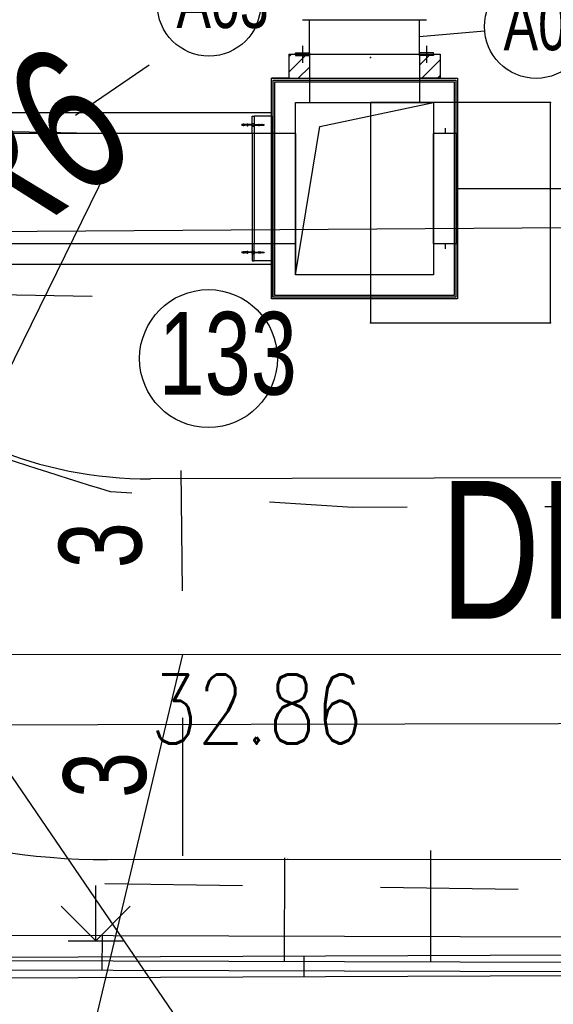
# Model space of a CAD drawing. Header units: millimetres. Extents: x 1371 to 38096, y 232 to 174236.
# Tile 29 of 84: x 19127.58 to 19135.33, y 86975.68 to 86989.96. Entities that reach past the tile are written whole.
import ezdxf

# ---------------------------------------------------------------- set-up
doc = ezdxf.new("R2010")
doc.units = ezdxf.units.MM
doc.header["$LTSCALE"] = 10
for name, pattern in [('CONTINOUS', [0]), ('DASH', [0.35, 0.25, -0.1]), ('X5', [2.8, 1.6, -1.2]), ('X6', [2, 1, -1])]:
    doc.linetypes.add(name, pattern=pattern)
for name, color, linetype in [('0提标-单体内线', 31, 'Continuous'), ('0提标-单体外线', 1, 'Continuous'), ('0提标-单体编号-管线图', 2, 'Continuous'), ('0提标-尺寸标注-平面 定位图', 3, 'Continuous'), ('0提标-管-工艺管', 1, '工艺管'), ('0提标-管-雨水插旗', 2, 'Continuous'), ('0提标-道路', 2, 'Continuous'), ('DLSS', 30, 'Continuous'), ('dx', 8, 'Continuous'), ('GCD', 8, 'Continuous'), ('JMD', 6, 'Continuous'), ('LOCKUP', 7, 'Continuous'), ('szz-厂内雨水管标注', 3, 'CONTINOUS'), ('SZZ-雨水连管', 7, 'DASH'), ('SZZ-雨水连管标注', 7, 'CONTINOUS'), ('szz－雨水旗帜', 3, 'CONTINOUS'), ('ZBTZ', 8, 'Continuous'), ('原有管线', 7, 'Continuous'), ('雨水', 180, 'Continuous')]:
    doc.layers.add(name, color=color, linetype=linetype)
doc.styles.add('HZ', font='rs.shx', dxfattribs={"width": 0.8, "bigfont": 'hztxt.shx'})
doc.styles.add('SMEDI', font='smsim1.shx', dxfattribs={"width": 0.75, "bigfont": 'smfs.shx'})
doc.styles.add('SMEDI1', font='smsim.shx', dxfattribs={"width": 0.75, "bigfont": 'smfs.shx'})
doc.styles.add('songti', font='txt', dxfattribs={"width": 0.75})
doc.linetypes.add('厂区雨水管', pattern='A,4,-0.5,["YS",songti,S=0.4,R=0,X=-0.2,Y=-0.2],-0.7', length=5.2)
doc.linetypes.add('工艺管', pattern='A,4,-0.5,["W",songti,S=0.4,R=0,X=-0.2,Y=-0.2],-0.7', length=5.2)
doc.dimstyles.new('1-700', dxfattribs={"dimscale": 0.7, "dimtxt": 3, "dimasz": 1, "dimexe": 0.5, "dimexo": 0.5, "dimgap": 0, "dimtad": 1, "dimdsep": 46, "dimtxsty": 'SMEDI', "dimblk1": 'ARCHTICK', "dimblk2": 'ARCHTICK', "dimsah": 1, "dimcen": 0, "dimclrd": 7, "dimclre": 7, "dimclrt": 3, "dimazin": 0, "dimtfac": 1, "dimtix": 1, "dimtmove": 2, "dimatfit": 3, "dimldrblk": 'ARCHTICK', "dimfxl": 0, "dimtolj": 1, "dimtzin": 0, "dimarcsym": 0})
pattern_1 = [(45, (-408.47044, 562.0437), (-0.1122532, 0.1122532), [])]

# ---------------------------------------------------------------- blocks, each defined once
blk = doc.blocks.new('*U325')
at = {"layer": 'DLSS', "color": 8, "linetype": 'X6', "ltscale": 0.2, "flags": 128}
blk.add_lwpolyline([(19128.901, 86983.109, -0.006008), (19126.482, 86983.888, -0.009596), (19124.983, 86984.423, -0.003772), (19120.914, 86985.999, -0.023509), (19120.276, 86986.287, -0.058244), (19118.922, 86987.189, -0.032118), (19116.804, 86989.234, -0.004511), (19116.044, 86990.084, -0.003533), (19115.091, 86991.185, -0.016319), (19113.473, 86993.211, -0.017727), (19112.114, 86995.174, -0.072162), (19111.058, 86997.5, -0.043639), (19110.243, 87001.63, -0.015853), (19109.998, 87004.847, -0.045644), (19110.051, 87005.968, -0.004364), (19110.642, 87009.96, -0.001496), (19112.502, 87021.585, -0.000061), (19116.89, 87048.47, -0.000361), (19117.635, 87053.012, -0.000762), (19118.141, 87056.053, 0.000141), (19120.891, 87072.456, 0.004463), (19121.666, 87077.355, 0.002008), (19123.247, 87088.265), (19123.247, 87088.265), (19123.247, 87088.265), (19123.247, 87088.265)], format="xyb", dxfattribs=at)
for points in [[(19165.208, 86982.965), (19132.42, 86982.883), (19128.901, 86983.109)], [(19166.817, 86976.924), (19125.468, 86977.466)]]:
    blk.add_lwpolyline(points, dxfattribs=at)
at = {"layer": 'dx', "linetype": 'X5', "ltscale": 0.5}
for p, q in [((19098.258, 86988.909), (19128.639, 86988.312)), ((19098.432, 86986.541), (19128.639, 86985.947))]:
    blk.add_line(p, q, dxfattribs=at)
at = {"layer": 'dx', "ltscale": 0.5}
for p, q in [((19131.429, 86976.301), (19131.433, 86977.801)), ((19098.473, 86976.389), (19198.241, 86976.123))]:
    blk.add_line(p, q, dxfattribs=at)
at = {"layer": 'dx', "linetype": 'Continuous', "ltscale": 0.5}
for p, q in [((19099.151, 86976.752), (19416.594, 86975.906)), ((19128.784, 86976.173), (19128.785, 86976.673)), ((19128.784, 86976.173), (19128.785, 86976.673)), ((19098.686, 86976.253), (19416.594, 86975.406))]:
    blk.add_line(p, q, dxfattribs=at)
at = {"layer": 'JMD', "color": 8, "linetype": 'Continuous', "ltscale": 0.3}
blk.add_line((19131.709, 86976.376), (19131.71, 86976.076), dxfattribs=at)
at = {"layer": 'JMD', "color": 8, "linetype": 'Continuous', "flags": 128}
for points in [[(19166.709, 86976.517), (19117.663, 86976.319), (19099.351, 86976.245), (19096.724, 87007.355), (19094.519, 87033.47), (19091.796, 87077.901), (19087.821, 87128.356)], [(19166.71, 86976.217), (19117.664, 86976.019), (19099.075, 86975.944), (19096.425, 87007.33), (19094.22, 87033.448), (19091.497, 87077.88), (19087.522, 87128.332)]]:
    blk.add_lwpolyline(points, dxfattribs=at)
at = {"layer": 'ZBTZ', "color": 8, "ltscale": 0.3}
for p, q in [((19128.689, 86976.598), (19128.689, 86977.398)), ((19128.189, 86977.098), (19128.689, 86976.598)), ((19128.689, 86976.598), (19129.189, 86977.098)), ((19128.289, 86976.598), (19129.089, 86976.598))]:
    blk.add_line(p, q, dxfattribs=at)
at = {"layer": '雨水', "color": 8, "linetype": 'Continuous', "elevation": 33.008, "flags": 128}
blk.add_lwpolyline([(19132.679, 86988.758), (19132.677, 86985.562), (19135.291, 86985.562), (19135.291, 86988.758), (19132.679, 86988.758)], dxfattribs=at)
at = {"layer": '雨水', "color": 8, "linetype": 'Continuous', "ltscale": 0.3}
for p in [(19132.679, 86989.408, 33.008), (19135.291, 86988.758, 32.972), (19132.677, 86985.562, 32.957), (19135.291, 86985.562, 33.008)]:
    blk.add_point(p, dxfattribs=at)
at = {"layer": 'GCD', "linetype": 'Continuous', "ltscale": 0.3, "style": 'HZ', "width": 0.8}
blk.add_text('32.86', height=1, dxfattribs=at).set_placement((19129.48, 86979.458))
blk = doc.blocks.new('A$C275C5E6F')
at = {"layer": '0提标-单体内线'}
h = blk.add_hatch(dxfattribs=at)
h.set_pattern_fill('ANSI31', color=256, scale=0.05, style=0)
h.set_pattern_definition(pattern_1)
h.paths.add_polyline_path([(-0.8, 0.35), (-0.8, 0.7), (-1.1, 0.7), (-1.1, 0.35)])
h = blk.add_hatch(dxfattribs=at)
h.set_pattern_fill('ANSI31', color=256, scale=0.05, style=0)
h.set_pattern_definition(pattern_1)
h.paths.add_polyline_path([(1.1, 0.35), (1.1, 0.7), (0.8, 0.7), (0.8, 0.35)])
for p, q in [((-0.8, 0.7), (-0.8, 1.2)), ((0.8, 0.7), (0.8, 1.2)), ((-0.9, 0.82), (-0.9, 0.576)), ((0.9, 0.82), (0.9, 0.576)), ((-1.1, 0.7), (-1.1, 0.35)), ((-1.1, 0.7), (-0.8, 0.7)), ((-0.8, 0.7), (-0.8, 0)), ((-0.8, 0.7), (0.8, 0.7)), ((0.8, 0.7), (1.1, 0.7)), ((0.8, 0.7), (0.8, 0)), ((1.1, 0.7), (1.1, 0.35)), ((-1.35, -0.2), (-1.35, 0.35)), ((-1.1, 0.35), (-1.35, 0.35)), ((-1.1, 0.35), (-0.8, 0.35)), ((-0.8, 0.35), (0.8, 0.35)), ((1.1, 0.35), (0.8, 0.35)), ((1.1, 0.35), (1.35, 0.35)), ((1.35, 0.35), (1.35, -0.45)), ((-1, 0), (-0.8, 0)), ((-1, -0.45), (-1, 0)), ((-0.8, 0), (0.8, 0)), ((0.8, 0), (1, 0)), ((1, 0), (1, -0.45)), ((-1.63, -0.45), (-1.63, -0.2)), ((-1.63, -0.2), (-1.6, -0.2)), ((-1.35, -0.2), (-1.6, -0.2)), ((-1.6, -0.2), (-1.6, -0.45)), ((-1.35, -0.2), (-1.35, -2.3)), ((-1.761, -0.322), (-1.775, -0.322)), ((-1.775, -0.328), (-1.775, -0.322)), ((-1.761, -0.328), (-1.775, -0.328)), ((-1.761, -0.322), (-1.76, -0.316)), ((-1.761, -0.328), (-1.76, -0.334)), ((-1.757, -0.316), (-1.76, -0.316)), ((-1.757, -0.334), (-1.76, -0.334)), ((-1.757, -0.316), (-1.756, -0.322)), ((-1.757, -0.334), (-1.756, -0.328)), ((-1.747, -0.322), (-1.756, -0.322)), ((-1.747, -0.328), (-1.756, -0.328)), ((-1.747, -0.322), (-1.747, -0.32)), ((-1.744, -0.32), (-1.747, -0.32)), ((-1.747, -0.328), (-1.747, -0.33)), ((-1.744, -0.33), (-1.747, -0.33)), ((-1.744, -0.32), (-1.744, -0.322)), ((-1.737, -0.322), (-1.744, -0.322)), ((-1.744, -0.33), (-1.744, -0.328)), ((-1.737, -0.328), (-1.744, -0.328)), ((-1.737, -0.322), (-1.736, -0.319)), ((-1.737, -0.328), (-1.736, -0.331)), ((-1.734, -0.319), (-1.736, -0.319)), ((-1.734, -0.331), (-1.736, -0.331)), ((-1.734, -0.319), (-1.733, -0.322)), ((-1.734, -0.331), (-1.733, -0.328)), ((-1.726, -0.322), (-1.733, -0.322)), ((-1.726, -0.328), (-1.733, -0.328)), ((-1.726, -0.322), (-1.726, -0.319)), ((-1.723, -0.319), (-1.726, -0.319)), ((-1.726, -0.328), (-1.726, -0.331)), ((-1.723, -0.331), (-1.726, -0.331)), ((-1.723, -0.319), (-1.723, -0.322)), ((-1.716, -0.322), (-1.723, -0.322)), ((-1.723, -0.331), (-1.723, -0.328)), ((-1.716, -0.328), (-1.723, -0.328)), ((-1.716, -0.322), (-1.715, -0.319)), ((-1.716, -0.328), (-1.715, -0.331)), ((-1.713, -0.319), (-1.715, -0.319)), ((-1.713, -0.331), (-1.715, -0.331)), ((-1.713, -0.319), (-1.712, -0.322)), ((-1.713, -0.331), (-1.712, -0.328)), ((-1.704, -0.322), (-1.712, -0.322)), ((-1.704, -0.328), (-1.712, -0.328)), ((-1.704, -0.322), (-1.701, -0.313)), ((-1.704, -0.328), (-1.701, -0.338)), ((-1.696, -0.313), (-1.701, -0.313)), ((-1.696, -0.338), (-1.701, -0.338)), ((-1.696, -0.313), (-1.694, -0.322)), ((-1.696, -0.338), (-1.694, -0.329)), ((-1.634, -0.322), (-1.694, -0.322)), ((-1.634, -0.329), (-1.694, -0.329)), ((-1.63, -0.306), (-1.6, -0.306)), ((-1.63, -0.313), (-1.63, -0.306)), ((-1.63, -0.344), (-1.63, -0.337)), ((-1.63, -0.344), (-1.6, -0.344)), ((-1.6, -0.313), (-1.6, -0.306)), ((-1.6, -0.344), (-1.6, -0.337)), ((-1.596, -0.322), (-1.536, -0.322)), ((-1.596, -0.329), (-1.536, -0.329)), ((-1.533, -0.313), (-1.536, -0.322)), ((-1.533, -0.338), (-1.536, -0.329)), ((-1.533, -0.313), (-1.528, -0.313)), ((-1.533, -0.338), (-1.528, -0.338)), ((-1.526, -0.322), (-1.528, -0.313)), ((-1.526, -0.328), (-1.528, -0.338)), ((-1.526, -0.322), (-1.518, -0.322)), ((-1.526, -0.328), (-1.518, -0.328)), ((-1.517, -0.319), (-1.518, -0.322)), ((-1.517, -0.331), (-1.518, -0.328)), ((-1.517, -0.319), (-1.515, -0.319)), ((-1.517, -0.331), (-1.515, -0.331)), ((-1.514, -0.322), (-1.515, -0.319)), ((-1.514, -0.328), (-1.515, -0.331)), ((-1.514, -0.322), (-1.507, -0.322)), ((-1.514, -0.328), (-1.507, -0.328)), ((-1.507, -0.319), (-1.507, -0.322)), ((-1.507, -0.319), (-1.504, -0.319)), ((-1.507, -0.331), (-1.507, -0.328)), ((-1.507, -0.331), (-1.504, -0.331)), ((-1.504, -0.322), (-1.504, -0.319)), ((-1.504, -0.322), (-1.497, -0.322)), ((-1.504, -0.328), (-1.497, -0.328)), ((-1.504, -0.328), (-1.504, -0.331)), ((-1.496, -0.319), (-1.497, -0.322)), ((-1.496, -0.331), (-1.497, -0.328)), ((-1.496, -0.319), (-1.494, -0.319)), ((-1.496, -0.331), (-1.494, -0.331)), ((-1.493, -0.322), (-1.494, -0.319)), ((-1.493, -0.328), (-1.494, -0.331)), ((-1.493, -0.322), (-1.486, -0.322)), ((-1.493, -0.328), (-1.486, -0.328)), ((-1.486, -0.32), (-1.486, -0.322)), ((-1.486, -0.32), (-1.483, -0.32)), ((-1.486, -0.33), (-1.486, -0.328)), ((-1.486, -0.33), (-1.483, -0.33)), ((-1.483, -0.322), (-1.483, -0.32)), ((-1.483, -0.322), (-1.473, -0.322)), ((-1.483, -0.328), (-1.483, -0.33)), ((-1.483, -0.328), (-1.473, -0.328)), ((-1.472, -0.316), (-1.473, -0.322)), ((-1.472, -0.334), (-1.473, -0.328)), ((-1.472, -0.316), (-1.469, -0.316)), ((-1.472, -0.334), (-1.469, -0.334)), ((-1.468, -0.322), (-1.469, -0.316)), ((-1.468, -0.328), (-1.469, -0.334)), ((-1.468, -0.322), (-1.455, -0.322)), ((-1.468, -0.328), (-1.455, -0.328)), ((-1.455, -0.328), (-1.455, -0.322)), ((1.175, -0.45), (1.175, -0.375)), ((-1.63, -0.45), (-1.63, -2.05)), ((-1, -0.45), (-1.6, -0.45)), ((-1.6, -0.45), (-1.6, -2.05)), ((-1, -0.45), (-1, -2.5)), ((-1, -0.45), (-1, -2.05)), ((1.35, -0.45), (1, -0.45)), ((1, -2.05), (1, -0.45)), ((1.35, -2.05), (1.35, -0.45)), ((-1.63, -2.05), (-1.63, -2.3)), ((-1, -2.05), (-1.6, -2.05)), ((-1.6, -2.3), (-1.6, -2.05)), ((1, -2.05), (1, -2.5)), ((1.35, -2.05), (1, -2.05)), ((1.175, -2.125), (1.175, -2.05)), ((1.35, -2.05), (1.35, -2.85)), ((-1.761, -2.172), (-1.775, -2.172)), ((-1.775, -2.172), (-1.775, -2.178)), ((-1.761, -2.178), (-1.775, -2.178)), ((-1.761, -2.172), (-1.76, -2.166)), ((-1.761, -2.178), (-1.76, -2.184)), ((-1.757, -2.166), (-1.76, -2.166)), ((-1.757, -2.184), (-1.76, -2.184)), ((-1.757, -2.166), (-1.756, -2.172)), ((-1.757, -2.184), (-1.756, -2.178)), ((-1.747, -2.172), (-1.756, -2.172)), ((-1.747, -2.178), (-1.756, -2.178)), ((-1.747, -2.172), (-1.747, -2.17)), ((-1.744, -2.17), (-1.747, -2.17)), ((-1.747, -2.178), (-1.747, -2.18)), ((-1.744, -2.18), (-1.747, -2.18)), ((-1.744, -2.17), (-1.744, -2.172)), ((-1.737, -2.172), (-1.744, -2.172)), ((-1.744, -2.18), (-1.744, -2.178)), ((-1.737, -2.178), (-1.744, -2.178)), ((-1.737, -2.172), (-1.736, -2.169)), ((-1.737, -2.178), (-1.736, -2.181)), ((-1.734, -2.169), (-1.736, -2.169)), ((-1.734, -2.181), (-1.736, -2.181)), ((-1.734, -2.169), (-1.733, -2.172)), ((-1.734, -2.181), (-1.733, -2.178)), ((-1.726, -2.172), (-1.733, -2.172)), ((-1.726, -2.178), (-1.733, -2.178)), ((-1.726, -2.172), (-1.726, -2.169)), ((-1.723, -2.169), (-1.726, -2.169)), ((-1.726, -2.178), (-1.726, -2.181)), ((-1.723, -2.181), (-1.726, -2.181)), ((-1.723, -2.169), (-1.723, -2.172)), ((-1.716, -2.172), (-1.723, -2.172)), ((-1.723, -2.181), (-1.723, -2.178)), ((-1.716, -2.178), (-1.723, -2.178)), ((-1.716, -2.172), (-1.715, -2.169)), ((-1.716, -2.178), (-1.715, -2.181)), ((-1.713, -2.169), (-1.715, -2.169)), ((-1.713, -2.181), (-1.715, -2.181)), ((-1.713, -2.169), (-1.712, -2.172)), ((-1.713, -2.181), (-1.712, -2.178)), ((-1.704, -2.172), (-1.712, -2.172)), ((-1.704, -2.178), (-1.712, -2.178)), ((-1.704, -2.172), (-1.701, -2.162)), ((-1.704, -2.178), (-1.701, -2.188)), ((-1.696, -2.162), (-1.701, -2.162)), ((-1.696, -2.188), (-1.701, -2.188)), ((-1.696, -2.162), (-1.694, -2.171)), ((-1.696, -2.188), (-1.694, -2.178)), ((-1.634, -2.171), (-1.694, -2.171)), ((-1.634, -2.178), (-1.694, -2.178)), ((-1.63, -2.156), (-1.6, -2.156)), ((-1.63, -2.156), (-1.63, -2.163)), ((-1.63, -2.187), (-1.63, -2.194)), ((-1.63, -2.194), (-1.6, -2.194)), ((-1.6, -2.156), (-1.6, -2.163)), ((-1.6, -2.187), (-1.6, -2.194)), ((-1.596, -2.171), (-1.536, -2.171)), ((-1.596, -2.178), (-1.536, -2.178)), ((-1.533, -2.162), (-1.536, -2.171)), ((-1.533, -2.188), (-1.536, -2.178)), ((-1.533, -2.162), (-1.528, -2.162)), ((-1.533, -2.188), (-1.528, -2.188)), ((-1.526, -2.172), (-1.528, -2.162)), ((-1.526, -2.178), (-1.528, -2.188)), ((-1.526, -2.172), (-1.518, -2.172)), ((-1.526, -2.178), (-1.518, -2.178)), ((-1.517, -2.169), (-1.518, -2.172)), ((-1.517, -2.181), (-1.518, -2.178)), ((-1.517, -2.169), (-1.515, -2.169)), ((-1.517, -2.181), (-1.515, -2.181)), ((-1.514, -2.172), (-1.515, -2.169)), ((-1.514, -2.178), (-1.515, -2.181)), ((-1.514, -2.172), (-1.507, -2.172)), ((-1.514, -2.178), (-1.507, -2.178)), ((-1.507, -2.169), (-1.504, -2.169)), ((-1.507, -2.169), (-1.507, -2.172)), ((-1.507, -2.181), (-1.507, -2.178)), ((-1.507, -2.181), (-1.504, -2.181)), ((-1.504, -2.172), (-1.504, -2.169)), ((-1.504, -2.172), (-1.497, -2.172)), ((-1.504, -2.178), (-1.497, -2.178)), ((-1.504, -2.178), (-1.504, -2.181)), ((-1.496, -2.169), (-1.497, -2.172)), ((-1.496, -2.181), (-1.497, -2.178)), ((-1.496, -2.169), (-1.494, -2.169)), ((-1.496, -2.181), (-1.494, -2.181)), ((-1.493, -2.172), (-1.494, -2.169)), ((-1.493, -2.178), (-1.494, -2.181)), ((-1.493, -2.172), (-1.486, -2.172)), ((-1.493, -2.178), (-1.486, -2.178)), ((-1.486, -2.17), (-1.483, -2.17)), ((-1.486, -2.17), (-1.486, -2.172)), ((-1.486, -2.18), (-1.486, -2.178)), ((-1.486, -2.18), (-1.483, -2.18)), ((-1.483, -2.172), (-1.483, -2.17)), ((-1.483, -2.172), (-1.473, -2.172)), ((-1.483, -2.178), (-1.483, -2.18)), ((-1.483, -2.178), (-1.473, -2.178)), ((-1.472, -2.166), (-1.473, -2.172)), ((-1.472, -2.184), (-1.473, -2.178)), ((-1.472, -2.166), (-1.469, -2.166)), ((-1.472, -2.184), (-1.469, -2.184)), ((-1.468, -2.172), (-1.469, -2.166)), ((-1.468, -2.178), (-1.469, -2.184)), ((-1.468, -2.172), (-1.455, -2.172)), ((-1.468, -2.178), (-1.455, -2.178)), ((-1.455, -2.172), (-1.455, -2.178)), ((-1.63, -2.3), (-1.6, -2.3)), ((-1.35, -2.3), (-1.6, -2.3)), ((-1.35, -2.3), (-1.35, -2.85)), ((1, -2.5), (-1, -2.5)), ((1.35, -2.85), (-1.35, -2.85))]:
    blk.add_line(p, q, dxfattribs=at)
for points in [[(-0.8, 0.72), (-0.8, 0.7), (-1, 0.7), (-1, 0.72)], [(0.8, 0.72), (0.8, 0.7), (1, 0.7), (1, 0.72)], [(-0.8, 0.68), (-0.8, 0.7), (-1, 0.7), (-1, 0.68)], [(0.8, 0.68), (0.8, 0.7), (1, 0.7), (1, 0.68)]]:
    blk.add_lwpolyline(points, close=True, dxfattribs=at)
for centre in [(-1.615, -0.325), (-1.615, -2.175)]:
    blk.add_circle(centre, 0.013, dxfattribs=at)
for centre, start, end in [((-1.615, -0.325), 142.1364, 169.3849), ((-1.615, -0.325), 190.6151, 217.8636), ((-1.615, -0.325), 10.6151, 37.8636), ((-1.615, -0.325), 322.1364, 349.3849), ((-1.615, -2.175), 142.1364, 169.3849), ((-1.615, -2.175), 190.6151, 217.8636), ((-1.615, -2.175), 10.6151, 37.8636), ((-1.615, -2.175), 322.1364, 349.3849)]:
    blk.add_arc(centre, 0.019, start, end, dxfattribs=at)
for p in [(-1.775, -0.322), (-1.775, -0.328), (-1.757, -0.316), (-1.757, -0.334), (-1.738, -0.319), (-1.738, -0.331), (-1.696, -0.313), (-1.696, -0.338), (-1.63, -0.306), (-1.63, -0.344), (-1.775, -2.172), (-1.775, -2.178), (-1.757, -2.166), (-1.757, -2.184), (-1.738, -2.169), (-1.738, -2.181), (-1.696, -2.162), (-1.696, -2.188), (-1.63, -2.156), (-1.63, -2.194)]:
    blk.add_point(p, dxfattribs=at)
at = {"layer": '0提标-单体外线'}
blk.add_lwpolyline([(-1.35, 0.35), (1.35, 0.35), (1.35, -2.85), (-1.35, -2.85)], close=True, dxfattribs=at)
blk = doc.blocks.new('*D158')
at = {"layer": '0提标-尺寸标注-平面 定位图', "color": 7, "lineweight": -2}
for p, q in [((19128.849, 86987.775), (19126.288, 86982.563)), ((19124.747, 86979.429), (19125.107, 86980.16))]:
    blk.add_line(p, q, dxfattribs=at)
at = {"layer": '0提标-尺寸标注-平面 定位图', "color": 7}
blk.add_solid([(19124.642, 86979.48), (19124.852, 86979.377), (19124.438, 86978.8)], dxfattribs=at)
at = {"layer": 'Defpoints', "color": 0}
for p in [(19128.849, 86987.775), (19124.438, 86978.8)]:
    blk.add_point(p, dxfattribs=at)
at = {"layer": '0提标-尺寸标注-平面 定位图', "color": 3, "insert": (19125.697, 86981.362), "char_height": 2.1, "attachment_point": 5, "rotation": 63.8273, "style": 'SMEDI'}
blk.add_mtext('\\A1;R10', dxfattribs=at)
blk = doc.blocks.new('_ARCHTICK')
at = {"color": 0, "linetype": 'ByBlock', "const_width": 0.15}
blk.add_lwpolyline([(-0.5, -0.5), (0.5, 0.5)], dxfattribs=at)
blk = doc.blocks.new('*D157')
at = {"layer": '0提标-尺寸标注-平面 定位图', "color": 7, "lineweight": -2}
for p, q in [((19129.466, 86989.298), (19128.397, 86988.568)), ((19125.088, 86986.311), (19126.922, 86987.562))]:
    blk.add_line(p, q, dxfattribs=at)
at = {"layer": '0提标-尺寸标注-平面 定位图', "color": 7}
blk.add_solid([(19125.022, 86986.407), (19125.154, 86986.215), (19124.51, 86985.916)], dxfattribs=at)
at = {"layer": 'Defpoints', "color": 0}
for p in [(19129.466, 86989.298), (19124.51, 86985.916)]:
    blk.add_point(p, dxfattribs=at)
at = {"layer": '0提标-尺寸标注-平面 定位图', "color": 3, "insert": (19127.659, 86988.065), "char_height": 2.1, "attachment_point": 5, "rotation": 34.3045, "style": 'SMEDI'}
blk.add_mtext('\\A1;R6', dxfattribs=at)
blk = doc.blocks.new('WQ')
blk.add_line((0, 0), (0, 1.61))
blk = doc.blocks.new('*U324')
at = {"color": 5, "ltscale": 0.3}
for p, q in [((19131.239, 86985.908), (19131.239, 86989.108)), ((19131.239, 86989.108), (19133.939, 86989.108)), ((19133.939, 86989.108), (19133.939, 86985.908)), ((19131.264, 86985.933), (19131.264, 86989.083)), ((19131.264, 86989.083), (19133.914, 86989.083)), ((19131.289, 86985.958), (19131.289, 86989.058)), ((19131.289, 86989.058), (19133.889, 86989.058)), ((19133.889, 86989.058), (19133.889, 86985.958)), ((19133.914, 86989.083), (19133.914, 86985.933)), ((19131.589, 86986.258), (19131.589, 86988.758)), ((19131.589, 86988.758), (19133.589, 86988.758)), ((19131.939, 86988.407), (19133.589, 86988.758)), ((19133.589, 86988.758), (19133.589, 86986.258)), ((19098.279, 86988.614), (19131.239, 86988.614)), ((19131.589, 86986.258), (19131.939, 86988.407)), ((19098.301, 86988.314), (19131.239, 86988.314)), ((19133.939, 86987.508), (19150.788, 86987.508)), ((19098.419, 86986.714), (19131.239, 86986.714)), ((19098.441, 86986.414), (19131.239, 86986.414)), ((19133.589, 86986.258), (19131.589, 86986.258)), ((19133.889, 86985.958), (19131.289, 86985.958)), ((19133.939, 86985.908), (19131.239, 86985.908)), ((19133.914, 86985.933), (19131.264, 86985.933))]:
    blk.add_line(p, q, dxfattribs=at)
at = {"ltscale": 0.3}
blk.add_line((19321.729, 86983.797), (19129.481, 86983.298), dxfattribs=at)
at = {"ltscale": 0.5}
blk.add_line((19128.86, 86977.775), (19566.708, 86978.243), dxfattribs=at)
at = {"color": 4, "ltscale": 0.3}
blk.add_line((19131.48, 86977.778), (19131.466, 86977.778), dxfattribs=at)
at = {"layer": '0提标-单体编号-管线图', "ltscale": 0.3}
blk.add_line((19134.332, 86989.791), (19133.389, 86989.708), dxfattribs=at)
for centre, radius in [((19130.332, 86990.179), 0.75), ((19135.08, 86989.857), 0.75), ((19130.325, 86985.043), 1)]:
    blk.add_circle(centre, radius, dxfattribs=at)
at = {"layer": '0提标-管-工艺管', "color": 7, "ltscale": 0.4}
blk.add_line((19131.689, 86989.958), (19133.489, 86989.958), dxfattribs=at)
at = {"layer": '0提标-管-雨水插旗', "color": 7, "ltscale": 0.5}
blk.add_line((19134.349, 86968.924), (19126.259, 86980.752), dxfattribs=at)
at = {"layer": '0提标-道路', "ltscale": 0.3}
for centre, radius, start, end in [((19129.466, 86989.298), 6, 180, 270.1486), ((19128.849, 86987.775), 10, 195.9607, 270.0612)]:
    blk.add_arc(centre, radius, start, end, dxfattribs=at)
at = {"layer": 'SZZ-雨水连管', "color": 4, "ltscale": 0.8}
for p, q in [((19129.946, 86981.673), (19129.929, 86983.418)), ((19129.946, 86979.832), (19129.946, 86977.777))]:
    blk.add_line(p, q, dxfattribs=at)
at = {"layer": 'szz－雨水旗帜', "color": 7, "ltscale": 0.5}
blk.add_line((19125.171, 86960.664), (19129.951, 86980.752), dxfattribs=at)
at = {"layer": '原有管线', "color": 7, "linetype": '厂区雨水管', "ltscale": 0.4}
blk.add_lwpolyline([(19127.179, 86980.752), (19158.034, 86980.753)], dxfattribs=at)
at = {"layer": '雨水', "linetype": 'Continuous', "flags": 128}
for points, elevation in [([(19156.711, 86987.082), (19102.486, 86986.713)], 32.882), ([(19155.465, 86979.786), (19126.484, 86979.727)], 32.623)]:
    blk.add_lwpolyline(points, dxfattribs=dict(at, elevation=elevation))
at = {"ltscale": 0.3}
blk.add_blockref('A$C275C5E6F', (19132.589, 86988.758), dxfattribs=at)
at = {"ltscale": 0.3, "rotation": 359.8473201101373}
blk.add_blockref('WQ', (19133.55, 86976.295), dxfattribs=at)
at = {"layer": '0提标-单体编号-管线图', "ltscale": 0.3, "style": 'SMEDI', "width": 0.75}
for s, height, p in [('A03', 0.75, (19129.86, 86989.837)), ('A01', 0.75, (19134.608, 86989.515)), ('133', 1.2, (19129.6, 86984.519))]:
    blk.add_text(s, height=height, dxfattribs=at).set_placement(p)
at = {"layer": 'szz-厂内雨水管标注', "ltscale": 0.3, "style": 'SMEDI1', "width": 0.75}
blk.add_text('DN300-29', height=2, dxfattribs=at).set_placement((19133.689, 86981.269))
at = {"layer": 'SZZ-雨水连管标注', "color": 3, "ltscale": 5, "style": 'SMEDI', "width": 0.75}
for p in [(19129.353, 86982.001), (19129.418, 86978.669)]:
    blk.add_text('3', height=1.2, rotation=90, dxfattribs=at).set_placement(p)
at = {"layer": '0提标-尺寸标注-平面 定位图'}
for center, mpoint, picture, middle in [((19129.466, 86989.298), (19124.51, 86985.916), '*D157', (19127.659, 86988.065)), ((19128.849, 86987.775), (19124.438, 86978.8), '*D158', (19125.697, 86981.362))]:
    dim = blk.add_radius_dim(center=center, mpoint=mpoint, dimstyle='1-700', dxfattribs=at)
    dim.commit()
    dim.dimension.update_dxf_attribs({"geometry": picture, "text_midpoint": middle, "dimtype": 164})
blk = doc.blocks.new('*U327')
at = {"layer": 'LOCKUP', "ltscale": 0.3}
for name in ['*U324', '*U325']:
    blk.add_blockref(name, (0, 0), dxfattribs=at)

msp = doc.modelspace()

# ---------------------------------------------------------------- block references
at = {"layer": 'LOCKUP', "ltscale": 0.3}
msp.add_blockref('*U327', (0, 0), dxfattribs=at)

doc.saveas('drawing.dxf')
